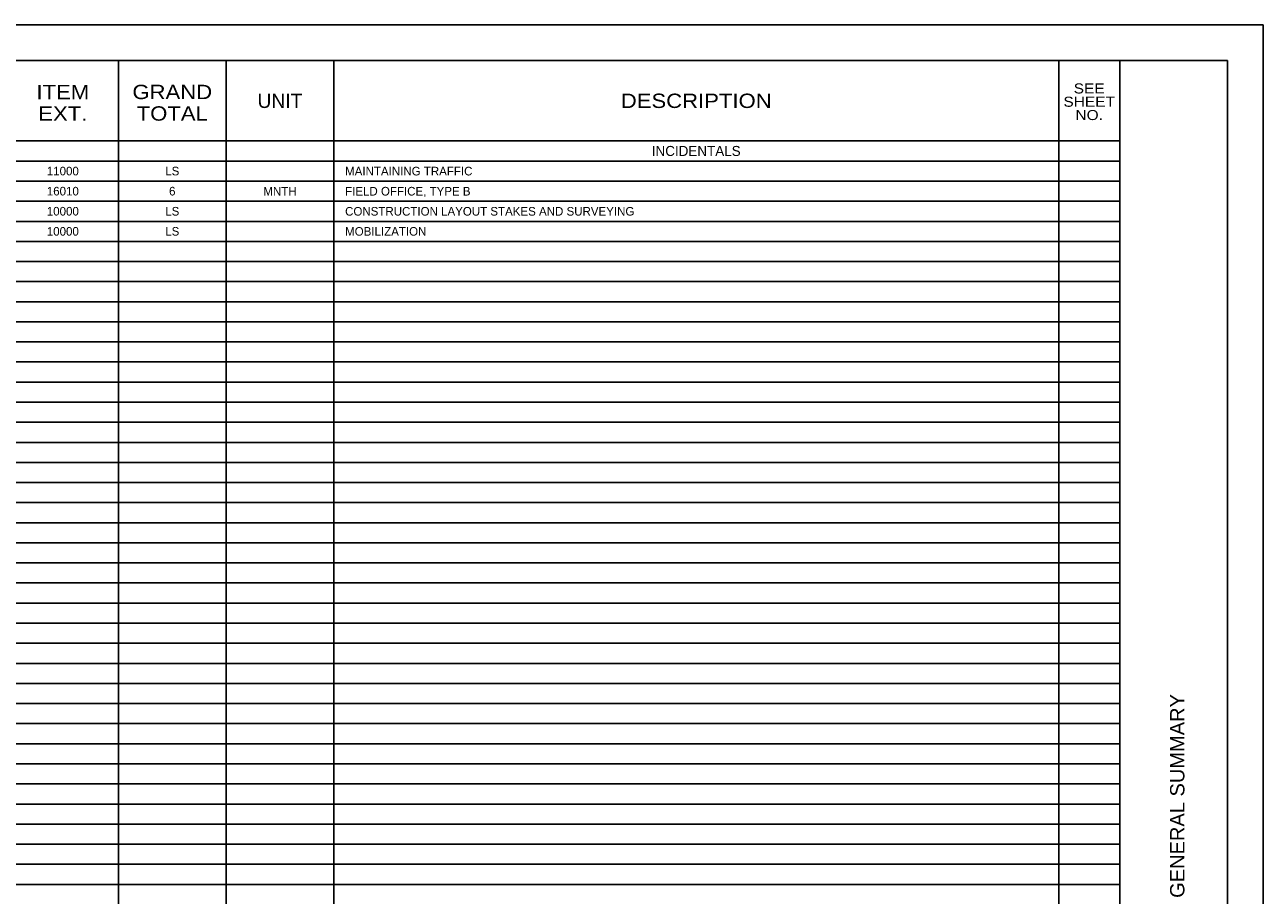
# Model space of a CAD drawing. Header units: feet. Extents: x 40.4 to 74.4, y 187.4 to 209.4.
# Tile 3 of 3: x 57.2 to 74.4, y 197.3 to 209.4. Entities that reach past the tile are written whole.
import ezdxf
from ezdxf.enums import TextEntityAlignment as Align

# ---------------------------------------------------------------- set-up
doc = ezdxf.new("R2010")
doc.units = ezdxf.units.FT
doc.header["$MEASUREMENT"] = 0
for name, color, linetype in [('DR_P_Text', 7, 'Continuous'), ('SH_Border', 7, 'Continuous'), ('SH_Data', 7, 'Continuous'), ('SH_Text', 7, 'Continuous')]:
    doc.layers.add(name, color=color, linetype=linetype)
doc.styles.add('Font 70-Sub Title', font='txt', dxfattribs={"width": 1.15, "height": 0.17})
doc.styles.add('Font 70-Title', font='txt', dxfattribs={"width": 1.15, "height": 0.2})
doc.styles.add('OHDOTSymbols', font='arial.ttf')
doc.styles.add('Straight-Normal', font='font30.shx', dxfattribs={"height": 0.1})

msp = doc.modelspace()

# ---------------------------------------------------------------- linework, layer by layer
at = {"layer": 'SH_Border'}
for p, q in [((74.442, 209.416), (40.442, 209.416)), ((74.442, 209.416), (74.442, 187.416)), ((73.942, 208.916), (40.942, 208.916)), ((72.442, 208.916), (72.442, 187.916)), ((73.942, 208.916), (73.942, 187.916))]:
    msp.add_line(p, q, dxfattribs=at)
at = {"layer": 'SH_Data', "color": 7, "linetype": 'Continuous'}
for p, q in [((58.492, 187.916), (58.492, 208.916)), ((59.992, 187.916), (59.992, 208.916)), ((61.492, 187.916), (61.492, 208.916)), ((71.592, 187.916), (71.592, 208.916)), ((41.942, 207.796), (72.442, 207.796)), ((41.942, 207.516), (72.442, 207.516)), ((41.942, 207.236), (72.442, 207.236)), ((41.942, 206.956), (72.442, 206.956)), ((41.942, 206.676), (72.442, 206.676)), ((41.942, 206.396), (72.442, 206.396)), ((41.942, 206.116), (72.442, 206.116)), ((41.942, 205.836), (72.442, 205.836)), ((41.942, 205.556), (72.442, 205.556)), ((41.942, 205.276), (72.442, 205.276)), ((41.942, 204.996), (72.442, 204.996)), ((41.942, 204.716), (72.442, 204.716)), ((41.942, 204.436), (72.442, 204.436)), ((41.942, 204.156), (72.442, 204.156)), ((41.942, 203.876), (72.442, 203.876)), ((41.942, 203.596), (72.442, 203.596)), ((41.942, 203.316), (72.442, 203.316)), ((41.942, 203.036), (72.442, 203.036)), ((41.942, 202.756), (72.442, 202.756)), ((41.942, 202.476), (72.442, 202.476)), ((41.942, 202.196), (72.442, 202.196)), ((41.942, 201.916), (72.442, 201.916)), ((41.942, 201.636), (72.442, 201.636)), ((41.942, 201.356), (72.442, 201.356)), ((41.942, 201.076), (72.442, 201.076)), ((41.942, 200.796), (72.442, 200.796)), ((41.942, 200.516), (72.442, 200.516)), ((41.942, 200.236), (72.442, 200.236)), ((41.942, 199.956), (72.442, 199.956)), ((41.942, 199.676), (72.442, 199.676)), ((41.942, 199.396), (72.442, 199.396)), ((41.942, 199.116), (72.442, 199.116)), ((41.942, 198.836), (72.442, 198.836)), ((41.942, 198.556), (72.442, 198.556)), ((41.942, 198.276), (72.442, 198.276)), ((41.942, 197.996), (72.442, 197.996)), ((41.942, 197.716), (72.442, 197.716)), ((41.942, 197.436), (72.442, 197.436))]:
    msp.add_line(p, q, dxfattribs=at)

# ---------------------------------------------------------------- texts
at = {"layer": 'DR_P_Text', "style": 'Straight-Normal'}
for s, insert, char_height, width, attachment_point in [('INCIDENTALS', (66.542, 207.656), 0.14, 2.45213, 5), ('11000', (57.717, 207.376), 0.12, 2.45213, 5), ('LS', (59.242, 207.376), 0.12, 2.45213, 5), ('MAINTAINING TRAFFIC', (61.65, 207.436), 0.12, 2.45213, 1), ('16010', (57.717, 207.096), 0.12, 2.45213, 5), ('6', (59.242, 207.096), 0.12, 2.45213, 5), ('MNTH', (60.742, 207.096), 0.12, 2.45213, 5), ('FIELD OFFICE, TYPE B', (61.65, 207.156), 0.12, 2.45213, 1), ('10000', (57.717, 206.816), 0.12, 2.45213, 5), ('LS', (59.242, 206.816), 0.12, 2.45213, 5), ('CONSTRUCTION LAYOUT STAKES AND SURVEYING', (61.65, 206.876), 0.12, 9.7831, 1), ('10000', (57.717, 206.536), 0.12, 2.45213, 5), ('LS', (59.242, 206.536), 0.12, 2.45213, 5), ('MOBILIZATION', (61.65, 206.596), 0.12, 2.45213, 1)]:
    msp.add_mtext(s, dxfattribs=dict(at, insert=insert, char_height=char_height, width=width, attachment_point=attachment_point))
at = {"layer": 'SH_Data', "color": 7, "linetype": 'Continuous', "style": 'Font 70-Title'}
msp.add_text('UNIT', height=0.2, dxfattribs=at).set_placement((60.742, 208.356), align=Align.MIDDLE_CENTER)
at = {"layer": 'SH_Data', "color": 7, "linetype": 'Continuous', "style": 'Font 70-Title', "width": 1.15}
msp.add_text('DESCRIPTION', height=0.2, dxfattribs=at).set_placement((66.542, 208.356), align=Align.MIDDLE_CENTER)
at = {"layer": 'SH_Data', "color": 7, "linetype": 'Continuous', "attachment_point": 5}
for s, insert, char_height, line_spacing_factor, style in [('ITEM\\PEXT.', (57.717, 208.328), 0.2, 0.9, 'Font 70-Title'), ('GRAND\\PTOTAL', (59.242, 208.328), 0.2, 0.9, 'Font 70-Title'), ('\\H0.823529x;SEE\\PSHEET\\PNO.', (72.017, 208.342), 0.17, 0.794118, 'Font 70-Sub Title')]:
    msp.add_mtext(s, dxfattribs=dict(at, insert=insert, char_height=char_height, line_spacing_factor=line_spacing_factor, style=style))
at = {"layer": 'SH_Text', "linetype": 'Continuous', "style": 'OHDOTSymbols'}
msp.add_text('GENERAL SUMMARY', height=0.2, rotation=90, dxfattribs=at).set_placement((73.244, 198.668, -113.185), align=Align.MIDDLE_CENTER)

doc.saveas('drawing.dxf')
